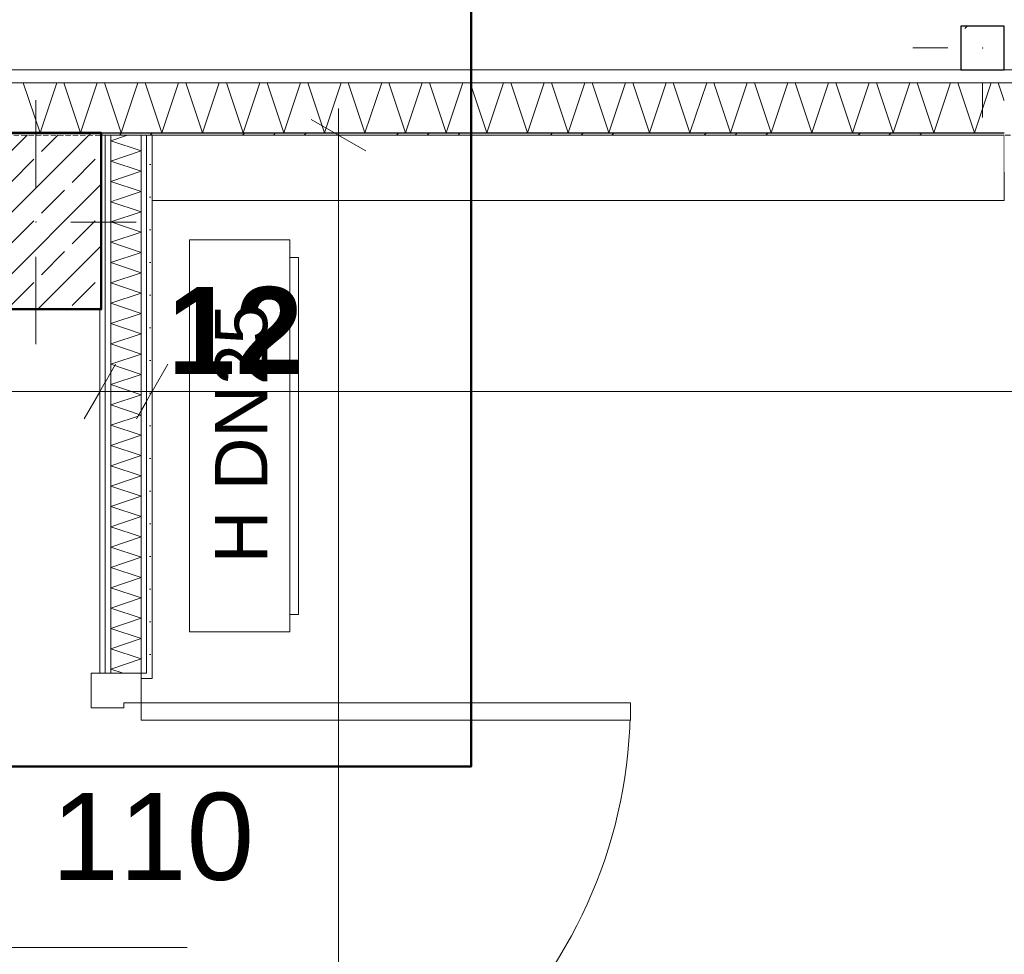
# Model space of a CAD drawing. Extents: x -7314 to 11761, y 144 to 9383.
# Tile 179 of 193: x 5025 to 5252, y 8569 to 8783. Entities that reach past the tile are written whole.
import ezdxf
from ezdxf.xclip import XClip

# ---------------------------------------------------------------- set-up
doc = ezdxf.new("R2010")
doc.units = 0
doc.header["$MEASUREMENT"] = 0
doc.header["$XCLIPFRAME"] = 0
doc.linetypes.add('Krawędzie ukryte', pattern=[68, 48, -20])
doc.linetypes.add('Wipeout_Contour', pattern=[20000, 0, -20000])
for name, color, linetype in [('_FORMA - struktura elewacja', 7, 'Continuous'), ('FORMA - Arch 01 - 220-A Ściany', 7, 'Continuous'), ('FORMA - Arch 01 - 410-K Osie', 7, 'Continuous'), ('FORMA - Arch 01 - 440-K Słupy', 7, 'Continuous'), ('FORMA - Arch 02 - Strefy', 7, 'Continuous'), ('FORMA - Arch 02 - Ściany zewnętrzne', 7, 'Continuous'), ('FORMA - Arch 04 - Wymiary i opisy ppoż', 7, 'Continuous'), ('FORMA - Arch 04 - Wymiary ogólne', 7, 'Continuous')]:
    doc.layers.add(name, color=color, linetype=linetype)
doc.styles.add('STYL_AUTOMATYCZNY_2', font='arial.ttf')
doc.styles.add('STYL_AUTOMATYCZNY_9', font='arial.ttf')
pattern_1 = [(0, (4185.3, -5972.398), (0, 7.5), [0, -7.5])]
pattern_2 = [(45, (4185.3, -5972.398), (-17.67767, 17.67767), []), (45, (4181.764, -5968.863), (-17.67767, 17.67767), []), (45, (4178.229, -5965.327), (-17.67767, 17.67767), [])]
pattern_3 = [(45, (4185.3, -5972.398), (-18.384776, 18.384776), []), (45, (4176.107, -5963.206), (-18.384776, 18.384776), [19.5, -6.5])]

# ---------------------------------------------------------------- blocks, each defined once
blk = doc.blocks.new('*X186')
at = {"layer": 'FORMA - Arch 01 - 220-A Ściany', "color": 7, "linetype": 'Continuous', "lineweight": 5, "ltscale": 0.025}
for p, q in [((5046.21, 8755.6), (5050.1, 8756.9)), ((5053.21, 8753.27), (5046.21, 8755.6)), ((5046.21, 8750.94), (5053.21, 8753.27)), ((5053.21, 8748.6), (5046.21, 8750.94)), ((5046.21, 8746.27), (5053.21, 8748.6)), ((5053.21, 8743.94), (5046.21, 8746.27)), ((5047.1, 8741.9), (5053.21, 8743.94))]:
    blk.add_line(p, q, dxfattribs=at)
blk = doc.blocks.new('*X188')
at = {"layer": 'FORMA - Arch 01 - 220-A Ściany', "color": 7, "linetype": 'Continuous', "lineweight": 5, "ltscale": 0.025}
for p, q in [((5046.21, 8741.6), (5047.1, 8741.9)), ((5053.21, 8739.27), (5046.21, 8741.6)), ((5046.21, 8736.94), (5053.21, 8739.27)), ((5053.21, 8734.6), (5046.21, 8736.94)), ((5046.21, 8732.27), (5053.21, 8734.6)), ((5053.21, 8729.94), (5046.21, 8732.27)), ((5046.21, 8727.6), (5053.21, 8729.94)), ((5053.21, 8725.27), (5046.21, 8727.6)), ((5046.21, 8722.94), (5053.21, 8725.27)), ((5053.21, 8720.6), (5046.21, 8722.94)), ((5046.21, 8718.27), (5053.21, 8720.6)), ((5053.21, 8715.94), (5046.21, 8718.27)), ((5046.21, 8713.6), (5053.21, 8715.94)), ((5053.21, 8711.27), (5046.21, 8713.6)), ((5046.21, 8708.94), (5053.21, 8711.27)), ((5053.21, 8706.6), (5046.21, 8708.94)), ((5046.21, 8704.27), (5053.21, 8706.6)), ((5053.21, 8701.94), (5046.21, 8704.27)), ((5046.21, 8699.6), (5053.21, 8701.94)), ((5053.21, 8697.27), (5046.21, 8699.6)), ((5046.21, 8694.94), (5053.21, 8697.27)), ((5053.21, 8692.6), (5046.21, 8694.94)), ((5046.21, 8690.27), (5053.21, 8692.6)), ((5053.21, 8687.94), (5046.21, 8690.27)), ((5046.21, 8685.6), (5053.21, 8687.94)), ((5053.21, 8683.27), (5046.21, 8685.6)), ((5046.21, 8680.94), (5053.21, 8683.27)), ((5053.21, 8678.6), (5046.21, 8680.94)), ((5046.21, 8676.27), (5053.21, 8678.6)), ((5053.21, 8673.94), (5046.21, 8676.27)), ((5046.21, 8671.6), (5053.21, 8673.94)), ((5053.21, 8669.27), (5046.21, 8671.6)), ((5046.21, 8666.94), (5053.21, 8669.27)), ((5053.21, 8664.6), (5046.21, 8666.94)), ((5046.21, 8662.27), (5053.21, 8664.6)), ((5053.21, 8659.94), (5046.21, 8662.27)), ((5046.21, 8657.6), (5053.21, 8659.94)), ((5053.21, 8655.27), (5046.21, 8657.6)), ((5046.21, 8652.94), (5053.21, 8655.27)), ((5053.21, 8650.6), (5046.21, 8652.94)), ((5046.21, 8648.27), (5053.21, 8650.6)), ((5053.21, 8645.94), (5046.21, 8648.27)), ((5046.21, 8643.6), (5053.21, 8645.94)), ((5053.21, 8641.27), (5046.21, 8643.6)), ((5046.21, 8638.94), (5053.21, 8641.27)), ((5053.21, 8636.6), (5046.21, 8638.94)), ((5046.21, 8634.27), (5053.21, 8636.6)), ((5049.04, 8633.33), (5046.21, 8634.27))]:
    blk.add_line(p, q, dxfattribs=at)
blk = doc.blocks.new('*X410')
at = {"layer": 'FORMA - Arch 01 - 220-A Ściany', "color": 7, "linetype": 'Continuous', "lineweight": 5, "ltscale": 0.025}
for p, q in [((5029.97, 8757.4), (5026.13, 8768.9)), ((5033.8, 8768.9), (5029.97, 8757.4)), ((5039.3, 8757.4), (5035.47, 8768.9)), ((5043.13, 8768.9), (5039.3, 8757.4)), ((5048.63, 8757.4), (5044.8, 8768.9)), ((5052.47, 8768.9), (5048.63, 8757.4)), ((5057.97, 8757.4), (5054.13, 8768.9)), ((5061.8, 8768.9), (5057.97, 8757.4)), ((5067.3, 8757.4), (5063.47, 8768.9)), ((5071.13, 8768.9), (5067.3, 8757.4)), ((5076.63, 8757.4), (5072.8, 8768.9)), ((5080.47, 8768.9), (5076.63, 8757.4)), ((5085.97, 8757.4), (5082.13, 8768.9)), ((5089.8, 8768.9), (5085.97, 8757.4)), ((5095.3, 8757.4), (5091.47, 8768.9)), ((5099.13, 8768.9), (5095.3, 8757.4)), ((5104.63, 8757.4), (5100.8, 8768.9)), ((5108.47, 8768.9), (5104.63, 8757.4)), ((5113.97, 8757.4), (5110.13, 8768.9)), ((5117.8, 8768.9), (5113.97, 8757.4)), ((5123.3, 8757.4), (5119.47, 8768.9)), ((5127.13, 8768.9), (5123.3, 8757.4)), ((5132.63, 8757.4), (5128.8, 8768.9)), ((5136.47, 8768.9), (5132.63, 8757.4)), ((5141.97, 8757.4), (5138.13, 8768.9)), ((5145.8, 8768.9), (5141.97, 8757.4)), ((5151.3, 8757.4), (5147.47, 8768.9)), ((5155.13, 8768.9), (5151.3, 8757.4)), ((5160.63, 8757.4), (5156.8, 8768.9)), ((5164.47, 8768.9), (5160.63, 8757.4)), ((5169.97, 8757.4), (5166.13, 8768.9)), ((5173.8, 8768.9), (5169.97, 8757.4)), ((5179.3, 8757.4), (5175.47, 8768.9)), ((5183.13, 8768.9), (5179.3, 8757.4)), ((5188.63, 8757.4), (5184.8, 8768.9)), ((5192.47, 8768.9), (5188.63, 8757.4)), ((5197.97, 8757.4), (5194.13, 8768.9)), ((5201.8, 8768.9), (5197.97, 8757.4)), ((5207.3, 8757.4), (5203.47, 8768.9)), ((5211.13, 8768.9), (5207.3, 8757.4)), ((5216.63, 8757.4), (5212.8, 8768.9)), ((5220.47, 8768.9), (5216.63, 8757.4)), ((5225.97, 8757.4), (5222.13, 8768.9)), ((5229.8, 8768.9), (5225.97, 8757.4)), ((5235.3, 8757.4), (5231.47, 8768.9)), ((5239.13, 8768.9), (5235.3, 8757.4)), ((5244.63, 8757.4), (5240.8, 8768.9)), ((5248.47, 8768.9), (5244.63, 8757.4)), ((5251.51, 8764.76), (5250.13, 8768.9))]:
    blk.add_line(p, q, dxfattribs=at)
blk = doc.blocks.new('Rysunek_1_1', base_point=(4185.3, -5972.4))
at = {"layer": '_FORMA - struktura elewacja', "color": 1, "linetype": 'Continuous', "lineweight": 13, "ltscale": 0.025}
blk.add_line((5238.51, 8776.9), (5230.51, 8776.9), dxfattribs=at)
blk.add_line((5238.51, 8776.9), (5230.51, 8776.9), dxfattribs=at)
at = {"layer": 'FORMA - Arch 01 - 220-A Ściany', "color": 7, "linetype": 'Continuous', "lineweight": 13, "ltscale": 0.025}
blk.add_arc((5053.21, 8626.53), 112.4, 270, 0, dxfattribs=at)
at = {"layer": 'FORMA - Arch 04 - Wymiary i opisy ppoż', "color": 1, "linetype": 'Continuous', "lineweight": 13, "ltscale": 0.025}
for p, q in [((5087.34, 8732.81), (5064.34, 8732.81)), ((5064.34, 8732.81), (5064.34, 8642.81)), ((5087.34, 8642.81), (5087.34, 8732.81)), ((5089.34, 8728.81), (5087.34, 8728.81)), ((5087.34, 8728.81), (5087.34, 8646.81)), ((5089.34, 8646.81), (5089.34, 8728.81)), ((5087.34, 8646.81), (5089.34, 8646.81)), ((5064.34, 8642.81), (5087.34, 8642.81))]:
    blk.add_line(p, q, dxfattribs=at)
at = {"layer": 'FORMA - Arch 04 - Wymiary i opisy ppoż', "color": 1, "linetype": 'Continuous', "lineweight": 13, "insert": (5076.26, 8658.55), "char_height": 12, "attachment_point": 4, "rotation": 90, "style": 'STYL_AUTOMATYCZNY_2'}
blk.add_mtext('\\A1;{\\pql;\\fArial|b0|i0|c238|p0;\\W1.000000;H DN25}', dxfattribs=at)
at = {"layer": 'FORMA - Arch 04 - Wymiary ogólne', "color": 154, "linetype": 'Continuous', "lineweight": 13, "insert": (5059.32, 8702), "char_height": 20, "width": 30.509, "attachment_point": 7, "style": 'STYL_AUTOMATYCZNY_9'}
blk.add_mtext('\\A1;{\\pql;\\fArial|b1|i0|c238|p0;\\W1.000000;12}', dxfattribs=at)
at = {"color": 254, "linetype": 'Wipeout_Contour', "lineweight": 0, "ltscale": 43325.107899}
blk.add_wipeout([(9134.24, 8771.9), (2018.1, 8771.9), (2018.1, 8768.9), (9134.24, 8768.9)], dxfattribs=at).dxf.layer = 'FORMA - Arch 01 - 220-A Ściany'
at = {"color": 254, "linetype": 'Wipeout_Contour', "lineweight": 0, "ltscale": 40418.976498}
blk.add_wipeout([(5054.46, 8741.9), (5055.71, 8741.9), (5055.71, 8756.9), (5054.46, 8756.9)], dxfattribs=at).dxf.layer = 'FORMA - Arch 01 - 220-A Ściany'
at = {"color": 254, "linetype": 'Wipeout_Contour', "lineweight": 0, "ltscale": 39495.557442}
blk.add_wipeout([(5043.71, 8756.9), (4821.51, 8756.9), (4821.51, 8347.9), (5043.71, 8347.9)], dxfattribs=at).dxf.layer = 'FORMA - Arch 02 - Strefy'
at = {"layer": 'FORMA - Arch 01 - 220-A Ściany', "linetype": 'Continuous', "lineweight": 5}
h = blk.add_hatch(dxfattribs=at)
h.set_pattern_fill('Gips_0001', style=0, pattern_type=2)
h.set_pattern_definition(pattern_1)
h.paths.add_polyline_path([(5054.46, 8741.9), (5055.71, 8741.9), (5055.71, 8756.9), (5054.46, 8756.9)])
at = {"layer": 'FORMA - Arch 01 - 220-A Ściany', "color": 7, "linetype": 'Continuous', "lineweight": 18, "ltscale": 0.025}
blk.add_line((6805.94, 8768.9), (2018.1, 8768.9), dxfattribs=at)
at = {"layer": 'FORMA - Arch 01 - 220-A Ściany', "color": 7, "linetype": 'Continuous', "lineweight": 15, "ltscale": 0.025}
blk.add_line((4972.18, 8570.33), (5063.8, 8570.33), dxfattribs=at)
at = {"color": 254, "linetype": 'Wipeout_Contour', "lineweight": 0, "ltscale": 43325.107899}
blk.add_wipeout([(9134.24, 8771.9), (2018.1, 8771.9), (2018.1, 8768.9), (9134.24, 8768.9)], dxfattribs=at).dxf.layer = 'FORMA - Arch 01 - 220-A Ściany'
at = {"color": 254, "linetype": 'Wipeout_Contour', "lineweight": 0, "ltscale": 40416.475386}
blk.add_wipeout([(5053.21, 8741.9), (5054.46, 8741.9), (5054.46, 8756.9), (5053.21, 8756.9)], dxfattribs=at).dxf.layer = 'FORMA - Arch 01 - 220-A Ściany'
at = {"layer": 'FORMA - Arch 01 - 220-A Ściany', "linetype": 'Continuous', "lineweight": 5}
h = blk.add_hatch(dxfattribs=at)
h.set_pattern_fill('Gips_0001', style=0, pattern_type=2)
h.set_pattern_definition(pattern_1)
h.paths.add_polyline_path([(5053.21, 8741.9), (5054.46, 8741.9), (5054.46, 8756.9), (5053.21, 8756.9)])
at = {"layer": 'FORMA - Arch 01 - 220-A Ściany', "color": 7, "linetype": 'Continuous', "lineweight": 13, "ltscale": 0.025}
blk.add_line((9134.24, 8771.9), (2018.1, 8771.9), dxfattribs=at)
at = {"layer": 'FORMA - Arch 01 - 220-A Ściany', "color": 7, "linetype": 'Continuous', "lineweight": 18, "ltscale": 0.025, "flags": 128}
blk.add_lwpolyline([(9134.24, 8771.9), (9134.24, 8768.9), (2018.1, 8768.9), (2018.1, 8771.9)], close=True, dxfattribs=at)
at = {"layer": 'FORMA - Arch 01 - 220-A Ściany', "color": 7, "linetype": 'Continuous', "lineweight": 15, "ltscale": 0.025, "flags": 128}
blk.add_lwpolyline([(5054.46, 8756.9), (5055.71, 8756.9)], dxfattribs=at)
at = {"color": 254, "linetype": 'Wipeout_Contour', "lineweight": 0, "ltscale": 40408.226522}
blk.add_wipeout([(5046.21, 8741.9), (5053.21, 8741.9), (5053.21, 8756.9), (5046.21, 8756.9)], dxfattribs=at).dxf.layer = 'FORMA - Arch 01 - 220-A Ściany'
at = {"color": 254, "linetype": 'Wipeout_Contour', "lineweight": 0, "ltscale": 40205.315008}
blk.add_wipeout([(5054.46, 8741.9), (5054.46, 8633.33), (5055.71, 8633.33), (5055.71, 8741.9)], dxfattribs=at).dxf.layer = 'FORMA - Arch 01 - 220-A Ściany'
at = {"layer": 'FORMA - Arch 01 - 220-A Ściany', "linetype": 'Continuous', "lineweight": 5}
h = blk.add_hatch(dxfattribs=at)
h.set_pattern_fill('Gips_0001', style=0, pattern_type=2)
h.set_pattern_definition(pattern_1)
h.paths.add_polyline_path([(5054.46, 8741.9), (5054.46, 8633.33), (5055.71, 8633.33), (5055.71, 8741.9)])
at = {"layer": 'FORMA - Arch 01 - 220-A Ściany', "color": 7, "linetype": 'Continuous', "lineweight": 15, "ltscale": 0.025, "flags": 128}
blk.add_lwpolyline([(5053.21, 8756.9), (5054.46, 8756.9)], dxfattribs=at)
at = {"layer": 'FORMA - Arch 02 - Ściany zewnętrzne', "color": 7, "linetype": 'Continuous', "lineweight": 15, "ltscale": 0.025}
blk.add_line((5055.71, 8741.9), (5055.71, 8756.9), dxfattribs=at)
at = {"layer": 'FORMA - Arch 04 - Wymiary ogólne', "color": 154, "linetype": 'Continuous', "lineweight": 13, "ltscale": 0.025}
for p, q in [((5055.71, 8707.37), (5055.71, 8688.62)), ((6544.23, 8698), (5055.71, 8698))]:
    blk.add_line(p, q, dxfattribs=at)
at = {"color": 7, "linetype": 'Continuous', "lineweight": 13, "ltscale": 0.025}
blk.add_blockref('*X186', (0, 0), dxfattribs=at)
at = {"color": 254, "linetype": 'Wipeout_Contour', "lineweight": 0, "ltscale": 40399.979682}
blk.add_wipeout([(5044.96, 8741.9), (5046.21, 8741.9), (5046.21, 8756.9), (5044.96, 8756.9)], dxfattribs=at).dxf.layer = 'FORMA - Arch 01 - 220-A Ściany'
at = {"color": 254, "linetype": 'Wipeout_Contour', "lineweight": 0, "ltscale": 40202.800548}
blk.add_wipeout([(5054.46, 8741.9), (5053.21, 8741.9), (5053.21, 8633.33), (5054.46, 8633.33)], dxfattribs=at).dxf.layer = 'FORMA - Arch 01 - 220-A Ściany'
at = {"layer": 'FORMA - Arch 01 - 220-A Ściany', "linetype": 'Continuous', "lineweight": 5}
h = blk.add_hatch(dxfattribs=at)
h.set_pattern_fill('Gips_0001', style=0, pattern_type=2)
h.set_pattern_definition(pattern_1)
h.paths.add_polyline_path([(5044.96, 8741.9), (5046.21, 8741.9), (5046.21, 8756.9), (5044.96, 8756.9)])
h = blk.add_hatch(dxfattribs=at)
h.set_pattern_fill('Gips_0001', style=0, pattern_type=2)
h.set_pattern_definition(pattern_1)
h.paths.add_polyline_path([(5054.46, 8741.9), (5053.21, 8741.9), (5053.21, 8633.33), (5054.46, 8633.33)])
at = {"layer": 'FORMA - Arch 01 - 220-A Ściany', "color": 7, "linetype": 'Continuous', "lineweight": 15, "ltscale": 0.025, "flags": 128}
blk.add_lwpolyline([(5046.21, 8756.9), (5053.21, 8756.9)], dxfattribs=at)
at = {"layer": 'FORMA - Arch 02 - Ściany zewnętrzne', "color": 7, "linetype": 'Continuous', "lineweight": 13, "ltscale": 0.025}
blk.add_line((5054.46, 8756.9), (5054.46, 8741.9), dxfattribs=at)
at = {"color": 254, "linetype": 'Wipeout_Contour', "lineweight": 0, "ltscale": 40397.81116}
blk.add_wipeout([(5044.96, 8756.9), (5044.04, 8756.9), (5044.04, 8741.9), (5044.96, 8741.9)], dxfattribs=at).dxf.layer = 'FORMA - Arch 01 - 220-A Ściany'
at = {"layer": 'FORMA - Arch 01 - 220-A Ściany', "linetype": 'Continuous', "lineweight": 5}
h = blk.add_hatch(dxfattribs=at)
h.set_pattern_fill('Gips_0001', style=0, pattern_type=2)
h.set_pattern_definition(pattern_1)
h.paths.add_polyline_path([(5044.96, 8756.9), (5044.04, 8756.9), (5044.04, 8741.9), (5044.96, 8741.9)])
at = {"layer": 'FORMA - Arch 01 - 220-A Ściany', "color": 7, "linetype": 'Continuous', "lineweight": 15, "ltscale": 0.025, "flags": 128}
for points in [[(5043.71, 8756.9), (5044.96, 8756.9)], [(5044.96, 8756.9), (5046.21, 8756.9)]]:
    blk.add_lwpolyline(points, dxfattribs=at)
at = {"color": 254, "linetype": 'Wipeout_Contour', "lineweight": 0, "ltscale": 60326.568849}
blk.add_wipeout([(5044.04, 8716.9), (5043.71, 8716.9), (5043.71, 8633.33), (5044.96, 8633.33), (5044.96, 8741.9), (5044.04, 8741.9)], dxfattribs=at).dxf.layer = 'FORMA - Arch 01 - 220-A Ściany'
at = {"layer": 'FORMA - Arch 01 - 220-A Ściany', "linetype": 'Continuous', "lineweight": 5}
h = blk.add_hatch(dxfattribs=at)
h.set_pattern_fill('Gips_0001', style=0, pattern_type=2)
h.set_pattern_definition(pattern_1)
h.paths.add_polyline_path([(5044.04, 8716.9), (5043.71, 8716.9), (5043.71, 8633.33), (5044.96, 8633.33), (5044.96, 8741.9), (5044.04, 8741.9)])
at = {"layer": 'FORMA - Arch 01 - 220-A Ściany', "color": 7, "linetype": 'Continuous', "lineweight": 15, "ltscale": 0.025, "flags": 128}
blk.add_lwpolyline([(5043.71, 8716.9), (5043.71, 8633.33)], dxfattribs=at)
at = {"layer": 'FORMA - Arch 04 - Wymiary ogólne', "color": 154, "linetype": 'Continuous', "lineweight": 13, "ltscale": 0.025}
for p, q in [((5043.71, 8707.37), (5043.71, 8688.62)), ((5043.71, 8698), (4821.51, 8698))]:
    blk.add_line(p, q, dxfattribs=at)
at = {"color": 254, "linetype": 'Wipeout_Contour', "lineweight": 0, "ltscale": 40186.216786}
blk.add_wipeout([(5044.96, 8741.9), (5044.96, 8633.33), (5046.21, 8633.33), (5046.21, 8741.9)], dxfattribs=at).dxf.layer = 'FORMA - Arch 01 - 220-A Ściany'
at = {"layer": 'FORMA - Arch 01 - 220-A Ściany', "linetype": 'Continuous', "lineweight": 5}
h = blk.add_hatch(dxfattribs=at)
h.set_pattern_fill('Gips_0001', style=0, pattern_type=2)
h.set_pattern_definition(pattern_1)
h.paths.add_polyline_path([(5044.96, 8741.9), (5044.96, 8633.33), (5046.21, 8633.33), (5046.21, 8741.9)])
at = {"layer": 'FORMA - Arch 01 - 220-A Ściany', "color": 7, "linetype": 'Continuous', "lineweight": 13, "ltscale": 0.025}
blk.add_line((5044.96, 8741.9), (5044.96, 8633.33), dxfattribs=at)
at = {"layer": 'FORMA - Arch 01 - 220-A Ściany', "color": 7, "linetype": 'Continuous', "lineweight": 15, "ltscale": 0.025}
blk.add_line((5044.96, 8633.33), (5043.71, 8633.33), dxfattribs=at)
at = {"layer": 'FORMA - Arch 02 - Ściany zewnętrzne', "color": 7, "linetype": 'Continuous', "lineweight": 13, "ltscale": 0.025}
blk.add_line((5044.96, 8756.9), (5044.96, 8741.9), dxfattribs=at)
at = {"color": 254, "linetype": 'Wipeout_Contour', "lineweight": 0, "ltscale": 40194.507648}
blk.add_wipeout([(5046.21, 8741.9), (5046.21, 8633.33), (5053.21, 8633.33), (5053.21, 8741.9)], dxfattribs=at).dxf.layer = 'FORMA - Arch 01 - 220-A Ściany'
at = {"layer": 'FORMA - Arch 01 - 220-A Ściany', "color": 7, "linetype": 'Continuous', "lineweight": 13, "ltscale": 0.025}
blk.add_line((5046.21, 8741.9), (5046.21, 8633.33), dxfattribs=at)
at = {"layer": 'FORMA - Arch 01 - 220-A Ściany', "color": 7, "linetype": 'Continuous', "lineweight": 15, "ltscale": 0.025}
blk.add_line((5046.21, 8633.33), (5044.96, 8633.33), dxfattribs=at)
at = {"layer": 'FORMA - Arch 02 - Ściany zewnętrzne', "color": 7, "linetype": 'Continuous', "lineweight": 13, "ltscale": 0.025}
for p, q in [((5046.21, 8756.9), (5046.21, 8741.9)), ((5053.21, 8756.9), (5053.21, 8741.9))]:
    blk.add_line(p, q, dxfattribs=at)
at = {"layer": 'FORMA - Arch 04 - Wymiary ogólne', "color": 154, "linetype": 'Continuous', "lineweight": 13, "ltscale": 0.025}
for p, q in [((5040.1, 8691.75), (5047.32, 8704.25)), ((5052.1, 8691.75), (5059.32, 8704.25)), ((5055.71, 8698), (5043.71, 8698))]:
    blk.add_line(p, q, dxfattribs=at)
at = {"color": 7, "linetype": 'Continuous', "lineweight": 13, "ltscale": 0.025}
blk.add_blockref('*X188', (0, 0), dxfattribs=at)
at = {"layer": 'FORMA - Arch 01 - 220-A Ściany', "color": 7, "linetype": 'Continuous', "lineweight": 13, "insert": (5032.56, 8579.99), "char_height": 20, "attachment_point": 7, "style": 'STYL_AUTOMATYCZNY_2'}
blk.add_mtext('\\A1;{\\pql;\\pt0;\\fArial|b0|i0|c238|p0;\\W1.000000;110\\fArial|b0|i0|c238|p0;\\W1.000000;\\A1{\\H.66x;\\S^  ;}\\fArial|b0|i0|c238|p0;\\W1.000000;\\fArial|b0|i0|c238|p0;\\W1.000000;}', dxfattribs=at)
at = {"color": 254, "linetype": 'Wipeout_Contour', "lineweight": 0, "ltscale": 50018.743111}
blk.add_wipeout([(5055.71, 8633.33), (5054.46, 8633.33), (5053.21, 8633.33), (5053.21, 8632.08), (5055.71, 8632.08)], dxfattribs=at).dxf.layer = 'FORMA - Arch 01 - 220-A Ściany'
at = {"layer": 'FORMA - Arch 01 - 220-A Ściany', "linetype": 'Continuous', "lineweight": 5}
h = blk.add_hatch(dxfattribs=at)
h.set_pattern_fill('Gips_0001', style=0, pattern_type=2)
h.set_pattern_definition(pattern_1)
h.paths.add_polyline_path([(5055.71, 8633.33), (5054.46, 8633.33), (5053.21, 8633.33), (5053.21, 8632.08), (5055.71, 8632.08)])
at = {"layer": 'FORMA - Arch 01 - 220-A Ściany', "color": 7, "linetype": 'Continuous', "lineweight": 13, "ltscale": 0.025}
for p, q in [((5053.21, 8633.33), (5053.21, 8741.9)), ((5054.46, 8633.33), (5054.46, 8741.9)), ((5054.46, 8633.33), (5053.21, 8633.33))]:
    blk.add_line(p, q, dxfattribs=at)
at = {"layer": 'FORMA - Arch 01 - 220-A Ściany', "color": 7, "linetype": 'Continuous', "lineweight": 15, "ltscale": 0.025}
for p, q in [((5053.21, 8633.33), (5046.21, 8633.33)), ((5053.21, 8633.33), (5053.21, 8632.08)), ((5055.71, 8633.33), (5055.71, 8632.08)), ((5055.71, 8633.33), (5055.71, 8632.08)), ((5053.21, 8632.08), (5055.71, 8632.08))]:
    blk.add_line(p, q, dxfattribs=at)
at = {"layer": 'FORMA - Arch 01 - 220-A Ściany', "color": 7, "linetype": 'Continuous', "lineweight": 15, "ltscale": 0.025, "flags": 128}
blk.add_lwpolyline([(5055.71, 8633.33), (5055.71, 8741.9)], dxfattribs=at)
at = {"color": 254, "linetype": 'Wipeout_Contour', "lineweight": 0, "ltscale": 59978.816939}
blk.add_wipeout([(5041.71, 8633.33), (5041.71, 8625.33), (5049.21, 8625.33), (5049.21, 8626.53), (5053.21, 8626.53), (5053.21, 8633.33)], dxfattribs=at).dxf.layer = 'FORMA - Arch 01 - 220-A Ściany'
at = {"color": 254, "linetype": 'Wipeout_Contour', "lineweight": 0, "ltscale": 40618.958286}
blk.add_wipeout([(5055.71, 8741.9), (5251.51, 8741.9), (5251.51, 8756.9), (5055.71, 8756.9)], dxfattribs=at).dxf.layer = 'FORMA - Arch 02 - Ściany zewnętrzne'
at = {"layer": 'FORMA - Arch 01 - 220-A Ściany', "color": 7, "linetype": 'Continuous', "lineweight": 15, "ltscale": 0.025}
for p, q in [((5041.71, 8633.33), (5053.21, 8633.33)), ((5041.71, 8625.33), (5041.71, 8633.33)), ((5044.96, 8633.33), (5043.71, 8633.33)), ((5044.96, 8633.33), (5043.71, 8633.33)), ((5046.21, 8633.33), (5044.96, 8633.33)), ((5046.21, 8633.33), (5044.96, 8633.33)), ((5053.21, 8633.33), (5046.21, 8633.33)), ((5053.21, 8633.33), (5046.21, 8633.33)), ((5053.21, 8632.08), (5055.71, 8632.08)), ((5049.21, 8626.53), (5049.21, 8625.33)), ((5049.21, 8625.33), (5041.71, 8625.33))]:
    blk.add_line(p, q, dxfattribs=at)
at = {"layer": 'FORMA - Arch 02 - Ściany zewnętrzne', "color": 7, "linetype": 'Continuous', "lineweight": 15, "ltscale": 0.025}
blk.add_line((5055.71, 8741.9), (5055.71, 8756.9), dxfattribs=at)
at = {"layer": 'FORMA - Arch 02 - Ściany zewnętrzne', "color": 7, "linetype": 'Continuous', "lineweight": 13, "ltscale": 0.025, "flags": 128}
for points in [[(5251.51, 8756.9), (5055.71, 8756.9)], [(5251.51, 8756.9), (5251.51, 8741.9)], [(5055.71, 8741.9), (5251.51, 8741.9)]]:
    blk.add_lwpolyline(points, dxfattribs=at)
at = {"color": 254, "linetype": 'Wipeout_Contour', "lineweight": 0, "ltscale": 40098.048224}
blk.add_wipeout([(5165.61, 8626.53), (5053.21, 8626.53), (5053.21, 8622.53), (5165.61, 8622.53)], dxfattribs=at).dxf.layer = 'FORMA - Arch 01 - 220-A Ściany'
at = {"layer": 'FORMA - Arch 01 - 220-A Ściany', "color": 7, "linetype": 'Continuous', "lineweight": 15, "ltscale": 0.025}
for p, q in [((5053.21, 8633.33), (5053.21, 8626.53)), ((5053.21, 8626.53), (5049.21, 8626.53))]:
    blk.add_line(p, q, dxfattribs=at)
at = {"layer": 'FORMA - Arch 01 - 220-A Ściany', "color": 7, "linetype": 'Continuous', "lineweight": 13, "ltscale": 0.025}
for p, q in [((5165.61, 8626.53), (5053.21, 8626.53)), ((5053.21, 8626.53), (5053.21, 8622.53)), ((5165.61, 8622.53), (5165.61, 8626.53)), ((5053.21, 8622.53), (5165.61, 8622.53))]:
    blk.add_line(p, q, dxfattribs=at)
at = {"layer": 'FORMA - Arch 01 - 220-A Ściany', "color": 7, "linetype": 'Continuous', "lineweight": 13, "insert": (5032.56, 8539.99), "char_height": 20, "attachment_point": 7, "style": 'STYL_AUTOMATYCZNY_2'}
blk.add_mtext('\\A1;{\\pql;\\pt0;\\fArial|b0|i0|c238|p0;\\W1.000000;200\\fArial|b0|i0|c238|p0;\\W1.000000;\\A1{\\H.66x;\\S^  ;}\\fArial|b0|i0|c238|p0;\\W1.000000;\\fArial|b0|i0|c238|p0;\\W1.000000;}', dxfattribs=at)
at = {"color": 254, "linetype": 'Wipeout_Contour', "lineweight": 0, "ltscale": 39534.067717}
blk.add_wipeout([(3824.83, 8757.4), (3824.83, 8756.9), (5251.51, 8756.9), (5251.51, 8757.4)], dxfattribs=at).dxf.layer = 'FORMA - Arch 01 - 220-A Ściany'
at = {"layer": 'FORMA - Arch 01 - 220-A Ściany', "linetype": 'Continuous', "lineweight": 5}
h = blk.add_hatch(dxfattribs=at)
h.set_pattern_fill('Aluminium_0001', style=0, pattern_type=2)
h.set_pattern_definition(pattern_2)
h.paths.add_polyline_path([(3824.83, 8757.4), (3824.83, 8756.9), (5251.51, 8756.9), (5251.51, 8757.4)])
at = {"color": 254, "linetype": 'Wipeout_Contour', "lineweight": 0, "ltscale": 59326.742158}
blk.add_wipeout([(3824.83, 8759.9), (3824.83, 8757.4), (5251.51, 8757.4), (5251.51, 8759.9), (5251.51, 8768.9), (3824.83, 8768.9)], dxfattribs=at).dxf.layer = 'FORMA - Arch 01 - 220-A Ściany'
at = {"layer": 'FORMA - Arch 01 - 220-A Ściany', "color": 7, "linetype": 'Continuous', "lineweight": 25, "ltscale": 0.025}
blk.add_line((3824.83, 8757.4), (5251.51, 8757.4), dxfattribs=at)
at = {"layer": 'FORMA - Arch 01 - 220-A Ściany', "color": 7, "linetype": 'Continuous', "lineweight": 15, "ltscale": 0.025, "flags": 128}
blk.add_lwpolyline([(3824.83, 8756.9), (5251.51, 8756.9)], dxfattribs=at)
at = {"layer": 'FORMA - Arch 04 - Wymiary ogólne', "color": 154, "linetype": 'Continuous', "lineweight": 13, "ltscale": 0.025}
for p, q in [((5098.54, 8756.9), (5098.54, 8763.01)), ((5104.79, 8753.29), (5092.29, 8760.51)), ((5107.92, 8756.9), (5089.17, 8756.9)), ((5098.54, 8335.9), (5098.54, 8756.9))]:
    blk.add_line(p, q, dxfattribs=at)
at = {"color": 7, "linetype": 'Continuous', "lineweight": 13, "ltscale": 0.025}
blk.add_blockref('*X410', (0, 0), dxfattribs=at)
at = {"color": 254, "linetype": 'Wipeout_Contour', "lineweight": 0, "ltscale": 43325.107899}
blk.add_wipeout([(9134.24, 8771.9), (2018.1, 8771.9), (2018.1, 8768.9), (9134.24, 8768.9)], dxfattribs=at).dxf.layer = 'FORMA - Arch 01 - 220-A Ściany'
at = {"color": 254, "linetype": 'Wipeout_Contour', "lineweight": 0, "ltscale": 40323.664671}
blk.add_wipeout([(5014.04, 8756.9), (5014.04, 8716.9), (5044.04, 8716.9), (5044.04, 8756.9)], dxfattribs=at).dxf.layer = 'FORMA - Arch 01 - 440-K Słupy'
at = {"layer": 'FORMA - Arch 01 - 440-K Słupy', "linetype": 'Continuous', "lineweight": 5}
h = blk.add_hatch(dxfattribs=at)
h.set_pattern_fill('beton_zbrojony_gęsty_0001', style=0, pattern_type=2)
h.set_pattern_definition([(45, (4185.3, -5972.398), (-7.071068, 7.071068), []), (45, (4181.764, -5968.863), (-7.071068, 7.071068), [7.5, -2.5])])
h.paths.add_polyline_path([(5014.04, 8756.9), (5014.04, 8716.9), (5044.04, 8716.9), (5044.04, 8756.9)])
at = {"layer": 'FORMA - Arch 01 - 440-K Słupy', "color": 1, "linetype": 'Continuous', "lineweight": 13, "ltscale": 0.025}
for p, q in [((5029.04, 8744.9), (5029.04, 8764.9)), ((5037.04, 8736.9), (5052.04, 8736.9)), ((5029.04, 8728.9), (5029.04, 8708.9))]:
    blk.add_line(p, q, dxfattribs=at)
at = {"layer": 'FORMA - Arch 01 - 440-K Słupy', "color": 7, "linetype": 'Continuous', "lineweight": 25, "ltscale": 0.025, "flags": 128}
blk.add_lwpolyline([(5014.04, 8756.9), (5014.04, 8716.9), (5044.04, 8716.9), (5044.04, 8756.9)], dxfattribs=at)
at = {"layer": 'FORMA - Arch 01 - 440-K Słupy', "color": 1, "linetype": 'Continuous', "lineweight": 13, "ltscale": 0.025}
blk.add_point((5029.04, 8736.9), dxfattribs=at)
at = {"color": 254, "linetype": 'Wipeout_Contour', "lineweight": 0, "ltscale": 40531.792562}
blk.add_wipeout([(5073.25, 8771.9), (5073.25, 8769.9), (5075.25, 8769.9), (5075.25, 8771.9)], dxfattribs=at).dxf.layer = 'FORMA - Arch 01 - 220-A Ściany'
at = {"color": 254, "linetype": 'Wipeout_Contour', "lineweight": 0, "ltscale": 40733.570992}
blk.add_wipeout([(5173.25, 8771.9), (5173.25, 8769.9), (5175.25, 8769.9), (5175.25, 8771.9)], dxfattribs=at).dxf.layer = 'FORMA - Arch 01 - 220-A Ściany'
at = {"color": 254, "linetype": 'Wipeout_Contour', "lineweight": 0, "ltscale": 40869.67496}
blk.add_wipeout([(5251.51, 8759.9), (5252.01, 8759.9), (5252.01, 8768.9), (5251.51, 8768.9)], dxfattribs=at).dxf.layer = 'FORMA - Arch 01 - 220-A Ściany'
at = {"layer": 'FORMA - Arch 01 - 220-A Ściany', "linetype": 'Continuous', "lineweight": 5}
h = blk.add_hatch(dxfattribs=at)
h.set_pattern_fill('Aluminium_0001', style=0, pattern_type=2)
h.set_pattern_definition(pattern_2)
h.paths.add_polyline_path([(5251.51, 8759.9), (5252.01, 8759.9), (5252.01, 8768.9), (5251.51, 8768.9)])
at = {"layer": 'FORMA - Arch 01 - 220-A Ściany', "color": 7, "linetype": 'Continuous', "lineweight": 18, "ltscale": 0.025}
blk.add_line((5251.51, 8768.9), (3824.83, 8768.9), dxfattribs=at)
at = {"color": 254, "linetype": 'Wipeout_Contour', "lineweight": 0, "ltscale": 43325.107899}
blk.add_wipeout([(9134.24, 8771.9), (2018.1, 8771.9), (2018.1, 8768.9), (9134.24, 8768.9)], dxfattribs=at).dxf.layer = 'FORMA - Arch 01 - 220-A Ściany'
at = {"color": 254, "linetype": 'Wipeout_Contour', "lineweight": 0, "ltscale": 61269.130883}
blk.add_wipeout([(5259.51, 8748.4), (5259.51, 8755.9), (5258.31, 8755.9), (5258.31, 8759.9), (5251.51, 8759.9), (5251.51, 8748.4)], dxfattribs=at).dxf.layer = 'FORMA - Arch 01 - 220-A Ściany'
at = {"layer": 'FORMA - Arch 01 - 220-A Ściany', "color": 7, "linetype": 'Continuous', "lineweight": 13, "ltscale": 0.025}
blk.add_line((9134.24, 8771.9), (2018.1, 8771.9), dxfattribs=at)
at = {"layer": 'FORMA - Arch 01 - 220-A Ściany', "color": 7, "linetype": 'Continuous', "lineweight": 18, "ltscale": 0.025, "flags": 128}
blk.add_lwpolyline([(9134.24, 8771.9), (9134.24, 8768.9), (2018.1, 8768.9), (2018.1, 8771.9)], close=True, dxfattribs=at)
at = {"layer": 'FORMA - Arch 01 - 410-K Osie', "color": 7, "linetype": 'Krawędzie ukryte', "lineweight": 13, "ltscale": 0.025}
blk.add_line((9416.23, 8756.9), (587.6, 8756.9), dxfattribs=at)
at = {"color": 254, "linetype": 'Wipeout_Contour', "lineweight": 0, "ltscale": 40531.792562}
blk.add_wipeout([(5073.25, 8771.9), (5073.25, 8769.9), (5075.25, 8769.9), (5075.25, 8771.9)], dxfattribs=at).dxf.layer = 'FORMA - Arch 01 - 220-A Ściany'
at = {"color": 254, "linetype": 'Wipeout_Contour', "lineweight": 0, "ltscale": 40733.570992}
blk.add_wipeout([(5173.25, 8771.9), (5173.25, 8769.9), (5175.25, 8769.9), (5175.25, 8771.9)], dxfattribs=at).dxf.layer = 'FORMA - Arch 01 - 220-A Ściany'
at = {"layer": 'FORMA - Arch 01 - 220-A Ściany', "color": 7, "linetype": 'Continuous', "lineweight": 13, "ltscale": 0.025}
for p, q in [((5073.25, 8771.9), (5075.25, 8771.9)), ((5173.25, 8771.9), (5175.25, 8771.9))]:
    blk.add_line(p, q, dxfattribs=at)
at = {"layer": 'FORMA - Arch 01 - 220-A Ściany', "color": 7, "linetype": 'Continuous', "lineweight": 18, "ltscale": 0.025, "flags": 128}
for points in [[(5073.25, 8771.9), (5073.25, 8769.9), (5075.25, 8769.9), (5075.25, 8771.9)], [(5173.25, 8771.9), (5173.25, 8769.9), (5175.25, 8769.9), (5175.25, 8771.9)]]:
    blk.add_lwpolyline(points, close=True, dxfattribs=at)
at = {"color": 254, "linetype": 'Wipeout_Contour', "lineweight": 0, "ltscale": 43325.107899}
blk.add_wipeout([(9134.24, 8771.9), (2018.1, 8771.9), (2018.1, 8768.9), (9134.24, 8768.9)], dxfattribs=at).dxf.layer = 'FORMA - Arch 01 - 220-A Ściany'
at = {"layer": 'FORMA - Arch 01 - 220-A Ściany', "color": 7, "linetype": 'Continuous', "lineweight": 18, "ltscale": 0.025}
blk.add_line((9134.24, 8768.9), (2018.1, 8768.9), dxfattribs=at)
at = {"color": 254, "linetype": 'Wipeout_Contour', "lineweight": 0, "ltscale": 43325.107899}
blk.add_wipeout([(9134.24, 8771.9), (2018.1, 8771.9), (2018.1, 8768.9), (9134.24, 8768.9)], dxfattribs=at).dxf.layer = 'FORMA - Arch 01 - 220-A Ściany'
at = {"layer": '_FORMA - struktura elewacja', "color": 1, "linetype": 'Continuous', "lineweight": 13, "ltscale": 0.025}
blk.add_line((5246.51, 8768.9), (5246.51, 8760.9), dxfattribs=at)
blk.add_line((5246.51, 8768.9), (5246.51, 8760.9), dxfattribs=at)
at = {"layer": 'FORMA - Arch 01 - 220-A Ściany', "color": 7, "linetype": 'Continuous', "lineweight": 13, "ltscale": 0.025}
blk.add_line((9134.24, 8771.9), (2018.1, 8771.9), dxfattribs=at)
at = {"layer": 'FORMA - Arch 01 - 220-A Ściany', "color": 7, "linetype": 'Continuous', "lineweight": 18, "ltscale": 0.025, "flags": 128}
blk.add_lwpolyline([(9134.24, 8771.9), (9134.24, 8768.9), (2018.1, 8768.9), (2018.1, 8771.9)], close=True, dxfattribs=at)
at = {"color": 254, "linetype": 'Wipeout_Contour', "lineweight": 0, "ltscale": 40901.797174}
blk.add_wipeout([(5251.51, 8781.9), (5241.51, 8781.9), (5241.51, 8771.9), (5251.51, 8771.9)], dxfattribs=at).dxf.layer = '_FORMA - struktura elewacja'
at = {"layer": '_FORMA - struktura elewacja', "linetype": 'Continuous', "lineweight": 13}
h = blk.add_hatch(dxfattribs=at)
h.set_pattern_fill('Beton_zbrojony_0001', color=251, style=0, pattern_type=2)
h.set_pattern_definition(pattern_3)
h.paths.add_polyline_path([(5251.51, 8781.9), (5241.51, 8781.9), (5241.51, 8771.9), (5251.51, 8771.9)])
at = {"layer": '_FORMA - struktura elewacja', "color": 7, "linetype": 'Continuous', "lineweight": 25, "ltscale": 0.025, "flags": 128}
blk.add_lwpolyline([(5251.51, 8781.9), (5241.51, 8781.9), (5241.51, 8771.9), (5251.51, 8771.9)], close=True, dxfattribs=at)
at = {"layer": '_FORMA - struktura elewacja', "color": 1, "linetype": 'Continuous', "lineweight": 13, "ltscale": 0.025}
blk.add_point((5246.51, 8776.9), dxfattribs=at)
at = {"color": 254, "linetype": 'Wipeout_Contour', "lineweight": 0, "ltscale": 40901.797174}
blk.add_wipeout([(5251.51, 8781.9), (5241.51, 8781.9), (5241.51, 8771.9), (5251.51, 8771.9)], dxfattribs=at).dxf.layer = '_FORMA - struktura elewacja'
at = {"layer": '_FORMA - struktura elewacja', "linetype": 'Continuous', "lineweight": 13}
h = blk.add_hatch(dxfattribs=at)
h.set_pattern_fill('Beton_zbrojony_0001', color=251, style=0, pattern_type=2)
h.set_pattern_definition(pattern_3)
h.paths.add_polyline_path([(5251.51, 8781.9), (5241.51, 8781.9), (5241.51, 8771.9), (5251.51, 8771.9)])
at = {"layer": '_FORMA - struktura elewacja', "color": 7, "linetype": 'Continuous', "lineweight": 25, "ltscale": 0.025, "flags": 128}
blk.add_lwpolyline([(5251.51, 8781.9), (5241.51, 8781.9), (5241.51, 8771.9), (5251.51, 8771.9)], close=True, dxfattribs=at)
at = {"layer": '_FORMA - struktura elewacja', "color": 1, "linetype": 'Continuous', "lineweight": 13, "ltscale": 0.025}
blk.add_point((5246.51, 8776.9), dxfattribs=at)
at = {"layer": 'FORMA - Arch 01 - 220-A Ściany', "color": 7, "linetype": 'Continuous', "lineweight": 13, "insert": (5309.85, 8737.29), "char_height": 20, "attachment_point": 7, "rotation": 90, "style": 'STYL_AUTOMATYCZNY_2'}
blk.add_mtext('\\A1;{\\pql;\\pt0;\\fArial|b0|i0|c238|p0;\\W1.000000;120\\fArial|b0|i0|c238|p0;\\W1.000000;\\A1{\\H.66x;\\S^  ;}\\fArial|b0|i0|c238|p0;\\W1.000000;\\fArial|b0|i0|c238|p0;\\W1.000000;}', dxfattribs=at)

msp = doc.modelspace()

# ---------------------------------------------------------------- block references
at = {"lineweight": 20}
ref = msp.add_blockref('Rysunek_1_1', (4185.29965, -5972.39804), dxfattribs=at)
XClip(ref).set_block_clipping_path([(254.0251470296, 246.5573808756), (9689.7973583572, 9358.9497337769)])

# ---------------------------------------------------------------- next in the draw order: linework, layer by layer
at = {"lineweight": 50}
for points in [[(5129.04065, 8861.89689), (5129.04065, 8611.89689), (4929.04065, 8611.89689), (4929.04065, 8861.89689), (5129.04065, 8861.89689)], [(5014.04065, 8757.3969), (5014.04065, 8716.89689), (5044.04065, 8716.89689), (5044.04065, 8757.3969), (5014.04065, 8757.3969)]]:
    msp.add_lwpolyline(points, dxfattribs=at)

doc.saveas('drawing.dxf')
